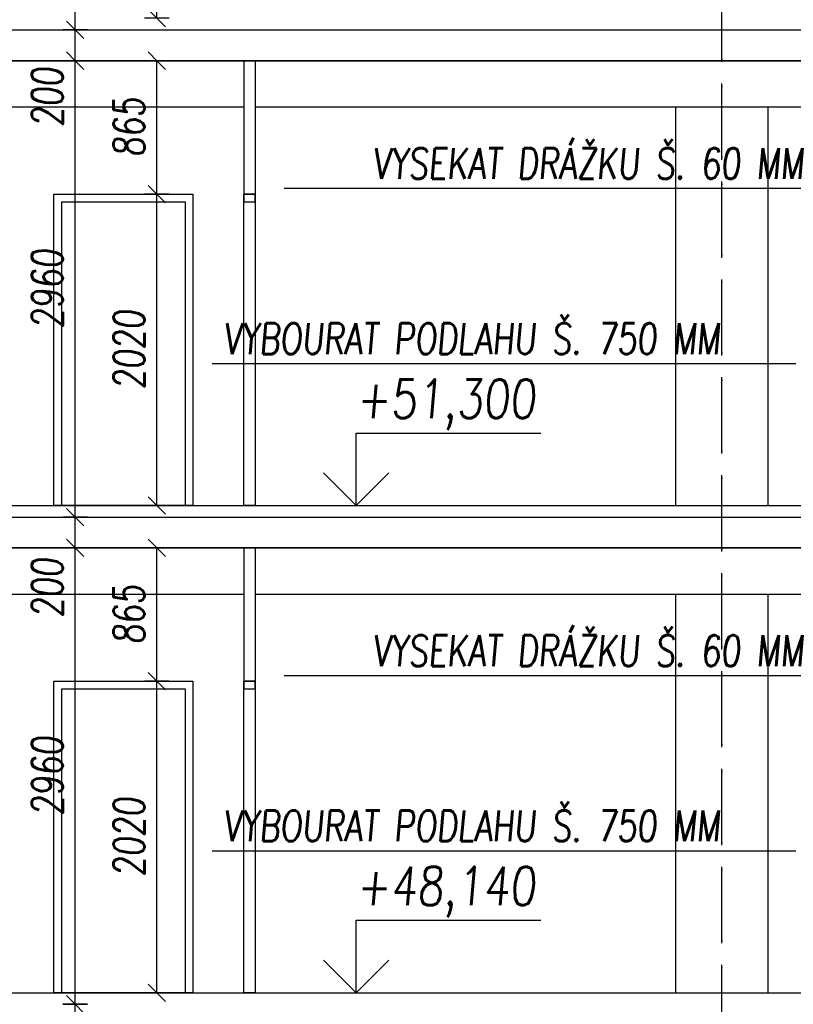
# Model space of a CAD drawing. Header units: millimetres. Extents: x 22267 to 193155, y 329430 to 541733.
# Tile 84 of 89: x 146385 to 151401, y 392595 to 398981. Entities that reach past the tile are written whole.
import ezdxf

# ---------------------------------------------------------------- set-up
doc = ezdxf.new("R2010")
doc.units = ezdxf.units.MM
doc.linetypes.add('ČERCHOVANÁ', pattern=[25.4, 12.7, -6.35, 0, -6.35])
for name, color, linetype in [('BOURÁNÍ PŘÍČEK', 30, 'Continuous'), ('KOTY', 7, 'Continuous'), ('KOTY_100', 7, 'Continuous'), ('KÓTY BP PODLAHA', 255, 'Continuous'), ('KÓTY BP PŘÍČKY', 255, 'Continuous'), ('OSY', 7, 'Continuous'), ('TENKA', 4, 'Continuous'), ('TLUSTA', 2, 'Continuous'), ('ŽB', 1, 'Continuous')]:
    doc.layers.add(name, color=color, linetype=linetype)
doc.styles.add('CS-ROMANS', font='romans.shx', dxfattribs={"width": 0.75, "oblique": 5})
doc.styles.add('CS-ROMANS_100', font='romans.shx', dxfattribs={"width": 0.75, "oblique": 5, "height": 200})
doc.styles.add('ROMANS', font='romans.shx', dxfattribs={"width": 0.75, "oblique": 5, "height": 200})
doc.dimstyles.new('A_KÓTA_100', dxfattribs={"dimtxt": 200, "dimasz": 4, "dimexe": 100, "dimexo": 1500, "dimgap": 80, "dimtad": 1, "dimdec": 0, "dimdsep": 46, "dimtxsty": 'CS-ROMANS_100', "dimblk": 'KOT_CARA20', "dimcen": 90, "dimse1": 1, "dimse2": 1, "dimclrd": 256, "dimclre": 256, "dimclrt": 256, "dimadec": 0, "dimazin": 0, "dimtfac": 1, "dimtdec": 0, "dimtix": 1, "dimtmove": 2, "dimatfit": 3, "dimldrblk": 'OBLIQUE', "dimfxl": 1, "dimfxlon": 1, "dimtolj": 1, "dimarcsym": 0})

# ---------------------------------------------------------------- blocks, each defined once
blk = doc.blocks.new('VÝŠKOVÁ KÓTA 1')
at = {"ltscale": 0.25}
for p, q in [((0, 3.758), (9.586, 3.758)), ((0, 0), (0, 3.758)), ((0, 0), (-1.697, 1.697)), ((0, 0), (1.697, 1.697))]:
    blk.add_line(p, q, dxfattribs=at)
at = {"style": 'ROMANS', "oblique": 5, "width": 0.8}
blk.add_attdef('VÝŠKA', (0, 4.539), '', height=2, dxfattribs=at)
blk = doc.blocks.new('KOT_CARA20')
for p, q in [((0, 20), (0, -20)), ((0, 0), (-14.1, -14.1)), ((0, 0), (14.1, 14.1))]:
    blk.add_line(p, q)
blk = doc.blocks.new('*D3381')
at = {"layer": 'Defpoints', "color": 0, "transparency": 16777216}
for p in [(146743.9, 392595.5), (147088.2, 392595.5), (147072.8, 392395.5)]:
    blk.add_point(p, dxfattribs=at)
at = {"layer": 'KOTY_100', "lineweight": -2, "transparency": 16777216}
blk.add_line((146743.9, 392399.5), (146743.9, 392591.5), dxfattribs=at)
at = {"layer": 'KOTY_100', "lineweight": -2, "transparency": 16777216, "xscale": 4, "yscale": 4, "zscale": 4}
for p, rotation in [((146743.9, 392595.5), 90), ((146743.9, 392395.5), 270)]:
    blk.add_blockref('KOT_CARA20', p, dxfattribs=dict(at, rotation=rotation))
at = {"layer": 'KOTY_100', "transparency": 16777216, "insert": (146563.9, 392144.2), "char_height": 200, "attachment_point": 5, "rotation": 90, "style": 'CS-ROMANS_100'}
blk.add_mtext('\\A1;200', dxfattribs=at)
blk = doc.blocks.new('_OBLIQUE')
at = {"color": 0, "linetype": 'ByBlock', "ltscale": 15}
blk.add_line((-0.5, -0.5), (0.5, 0.5), dxfattribs=at)
blk = doc.blocks.new('*D3382')
at = {"layer": 'Defpoints', "color": 0, "transparency": 16777216}
for p in [(146743.9, 395555.5), (147021.1, 395555.5), (147088.2, 392595.5)]:
    blk.add_point(p, dxfattribs=at)
at = {"layer": 'KOTY_100', "lineweight": -2, "transparency": 16777216}
blk.add_line((146743.9, 392599.5), (146743.9, 395551.5), dxfattribs=at)
at = {"layer": 'KOTY_100', "lineweight": -2, "transparency": 16777216, "xscale": 4, "yscale": 4, "zscale": 4}
for p, rotation in [((146743.9, 395555.5), 90), ((146743.9, 392595.5), 270)]:
    blk.add_blockref('KOT_CARA20', p, dxfattribs=dict(at, rotation=rotation))
at = {"layer": 'KOTY_100', "transparency": 16777216, "insert": (146563.9, 394075.5), "char_height": 200, "attachment_point": 5, "rotation": 90, "style": 'CS-ROMANS_100'}
blk.add_mtext('\\A1;2960', dxfattribs=at)
blk = doc.blocks.new('*D3383')
at = {"layer": 'Defpoints', "color": 0, "transparency": 16777216}
for p in [(146743.9, 395755.5), (147026.2, 395755.5), (147021.1, 395555.5)]:
    blk.add_point(p, dxfattribs=at)
at = {"layer": 'KOTY_100', "lineweight": -2, "transparency": 16777216}
blk.add_line((146743.9, 395559.5), (146743.9, 395751.5), dxfattribs=at)
at = {"layer": 'KOTY_100', "lineweight": -2, "transparency": 16777216, "xscale": 4, "yscale": 4, "zscale": 4}
for p, rotation in [((146743.9, 395755.5), 90), ((146743.9, 395555.5), 270)]:
    blk.add_blockref('KOT_CARA20', p, dxfattribs=dict(at, rotation=rotation))
at = {"layer": 'KOTY_100', "transparency": 16777216, "insert": (146563.9, 395295.9), "char_height": 200, "attachment_point": 5, "rotation": 90, "style": 'CS-ROMANS_100'}
blk.add_mtext('\\A1;200', dxfattribs=at)
blk = doc.blocks.new('*D3384')
at = {"layer": 'Defpoints', "color": 0, "transparency": 16777216}
for p in [(146743.9, 398715.5), (147165.7, 398715.5), (147026.2, 395755.5)]:
    blk.add_point(p, dxfattribs=at)
at = {"layer": 'KOTY_100', "lineweight": -2, "transparency": 16777216}
blk.add_line((146743.9, 395759.5), (146743.9, 398711.5), dxfattribs=at)
at = {"layer": 'KOTY_100', "lineweight": -2, "transparency": 16777216, "xscale": 4, "yscale": 4, "zscale": 4}
for p, rotation in [((146743.9, 398715.5), 90), ((146743.9, 395755.5), 270)]:
    blk.add_blockref('KOT_CARA20', p, dxfattribs=dict(at, rotation=rotation))
at = {"layer": 'KOTY_100', "transparency": 16777216, "insert": (146563.9, 397235.5), "char_height": 200, "attachment_point": 5, "rotation": 90, "style": 'CS-ROMANS_100'}
blk.add_mtext('\\A1;2960', dxfattribs=at)
blk = doc.blocks.new('*D3385')
at = {"layer": 'Defpoints', "color": 0, "transparency": 16777216}
for p in [(146743.9, 398915.5), (147178.6, 398915.5), (147165.7, 398715.5)]:
    blk.add_point(p, dxfattribs=at)
at = {"layer": 'KOTY_100', "lineweight": -2, "transparency": 16777216}
blk.add_line((146743.9, 398719.5), (146743.9, 398911.5), dxfattribs=at)
at = {"layer": 'KOTY_100', "lineweight": -2, "transparency": 16777216, "xscale": 4, "yscale": 4, "zscale": 4}
for p, rotation in [((146743.9, 398915.5), 90), ((146743.9, 398715.5), 270)]:
    blk.add_blockref('KOT_CARA20', p, dxfattribs=dict(at, rotation=rotation))
at = {"layer": 'KOTY_100', "transparency": 16777216, "insert": (146563.9, 398478.8), "char_height": 200, "attachment_point": 5, "rotation": 90, "style": 'CS-ROMANS_100'}
blk.add_mtext('\\A1;200', dxfattribs=at)
blk = doc.blocks.new('*D3386')
at = {"layer": 'Defpoints', "color": 0, "transparency": 16777216}
for p in [(146743.9, 401875.5), (146991.3, 401875.5), (147178.6, 398915.5)]:
    blk.add_point(p, dxfattribs=at)
at = {"layer": 'KOTY_100', "lineweight": -2, "transparency": 16777216}
blk.add_line((146743.9, 398919.5), (146743.9, 401871.5), dxfattribs=at)
at = {"layer": 'KOTY_100', "lineweight": -2, "transparency": 16777216, "xscale": 4, "yscale": 4, "zscale": 4}
for p, rotation in [((146743.9, 401875.5), 90), ((146743.9, 398915.5), 270)]:
    blk.add_blockref('KOT_CARA20', p, dxfattribs=dict(at, rotation=rotation))
at = {"layer": 'KOTY_100', "transparency": 16777216, "insert": (146563.9, 400395.5), "char_height": 200, "attachment_point": 5, "rotation": 90, "style": 'CS-ROMANS_100'}
blk.add_mtext('\\A1;2960', dxfattribs=at)
blk = doc.blocks.new('*D3490')
at = {"layer": 'Defpoints', "color": 0, "transparency": 16777216}
for p in [(147273.6, 394690.5), (147837.4, 394690.5), (147761.9, 392670.5)]:
    blk.add_point(p, dxfattribs=at)
at = {"layer": 'KÓTY BP PŘÍČKY', "lineweight": -2, "transparency": 16777216}
blk.add_line((147273.6, 392674.5), (147273.6, 394686.5), dxfattribs=at)
at = {"layer": 'KÓTY BP PŘÍČKY', "lineweight": -2, "transparency": 16777216, "xscale": 4, "yscale": 4, "zscale": 4}
for p, rotation in [((147273.6, 394690.5), 90), ((147273.6, 392670.5), 270)]:
    blk.add_blockref('KOT_CARA20', p, dxfattribs=dict(at, rotation=rotation))
at = {"layer": 'KÓTY BP PŘÍČKY', "transparency": 16777216, "insert": (147093.6, 393680.5), "char_height": 200, "attachment_point": 5, "rotation": 90, "style": 'CS-ROMANS_100'}
blk.add_mtext('\\A1;2020', dxfattribs=at)
blk = doc.blocks.new('*D3491')
at = {"layer": 'Defpoints', "color": 0, "transparency": 16777216}
for p in [(147273.6, 395555.5), (147552.4, 395555.5), (147837.4, 394690.5)]:
    blk.add_point(p, dxfattribs=at)
at = {"layer": 'KÓTY BP PŘÍČKY', "lineweight": -2, "transparency": 16777216}
blk.add_line((147273.6, 394694.5), (147273.6, 395551.5), dxfattribs=at)
at = {"layer": 'KÓTY BP PŘÍČKY', "lineweight": -2, "transparency": 16777216, "xscale": 4, "yscale": 4, "zscale": 4}
for p, rotation in [((147273.6, 395555.5), 90), ((147273.6, 394690.5), 270)]:
    blk.add_blockref('KOT_CARA20', p, dxfattribs=dict(at, rotation=rotation))
at = {"layer": 'KÓTY BP PŘÍČKY', "transparency": 16777216, "insert": (147093.6, 395123), "char_height": 200, "attachment_point": 5, "rotation": 90, "style": 'CS-ROMANS_100'}
blk.add_mtext('\\A1;865', dxfattribs=at)
blk = doc.blocks.new('*D3492')
at = {"layer": 'Defpoints', "color": 0, "transparency": 16777216}
for p in [(147273.6, 397850.5), (147837.4, 397850.5), (147761.9, 395830.5)]:
    blk.add_point(p, dxfattribs=at)
at = {"layer": 'KÓTY BP PŘÍČKY', "lineweight": -2, "transparency": 16777216}
blk.add_line((147273.6, 395834.5), (147273.6, 397846.5), dxfattribs=at)
at = {"layer": 'KÓTY BP PŘÍČKY', "lineweight": -2, "transparency": 16777216, "xscale": 4, "yscale": 4, "zscale": 4}
for p, rotation in [((147273.6, 397850.5), 90), ((147273.6, 395830.5), 270)]:
    blk.add_blockref('KOT_CARA20', p, dxfattribs=dict(at, rotation=rotation))
at = {"layer": 'KÓTY BP PŘÍČKY', "transparency": 16777216, "insert": (147093.6, 396840.5), "char_height": 200, "attachment_point": 5, "rotation": 90, "style": 'CS-ROMANS_100'}
blk.add_mtext('\\A1;2020', dxfattribs=at)
blk = doc.blocks.new('*D3493')
at = {"layer": 'Defpoints', "color": 0, "transparency": 16777216}
for p in [(147273.6, 398715.5), (147552.4, 398715.5), (147837.4, 397850.5)]:
    blk.add_point(p, dxfattribs=at)
at = {"layer": 'KÓTY BP PŘÍČKY', "lineweight": -2, "transparency": 16777216}
blk.add_line((147273.6, 397854.5), (147273.6, 398711.5), dxfattribs=at)
at = {"layer": 'KÓTY BP PŘÍČKY', "lineweight": -2, "transparency": 16777216, "xscale": 4, "yscale": 4, "zscale": 4}
for p, rotation in [((147273.6, 398715.5), 90), ((147273.6, 397850.5), 270)]:
    blk.add_blockref('KOT_CARA20', p, dxfattribs=dict(at, rotation=rotation))
at = {"layer": 'KÓTY BP PŘÍČKY', "transparency": 16777216, "insert": (147093.6, 398283), "char_height": 200, "attachment_point": 5, "rotation": 90, "style": 'CS-ROMANS_100'}
blk.add_mtext('\\A1;865', dxfattribs=at)
blk = doc.blocks.new('*D3494')
at = {"layer": 'Defpoints', "color": 0, "transparency": 16777216}
for p in [(147273.6, 401010.5), (147837.4, 401010.5), (147761.9, 398990.5)]:
    blk.add_point(p, dxfattribs=at)
at = {"layer": 'KÓTY BP PŘÍČKY', "lineweight": -2, "transparency": 16777216}
blk.add_line((147273.6, 398994.5), (147273.6, 401006.5), dxfattribs=at)
at = {"layer": 'KÓTY BP PŘÍČKY', "lineweight": -2, "transparency": 16777216, "xscale": 4, "yscale": 4, "zscale": 4}
for p, rotation in [((147273.6, 401010.5), 90), ((147273.6, 398990.5), 270)]:
    blk.add_blockref('KOT_CARA20', p, dxfattribs=dict(at, rotation=rotation))
at = {"layer": 'KÓTY BP PŘÍČKY', "transparency": 16777216, "insert": (147093.6, 400000.5), "char_height": 200, "attachment_point": 5, "rotation": 90, "style": 'CS-ROMANS_100'}
blk.add_mtext('\\A1;2020', dxfattribs=at)

msp = doc.modelspace()

# ---------------------------------------------------------------- linework, layer by layer
at = {"layer": 'BOURÁNÍ PŘÍČEK'}
for points in [[(147837.4, 398715.5), (147837.4, 397850.5)], [(147912.4, 398715.5), (147912.4, 397850.5)], [(147837.4, 395555.5), (147837.4, 394690.5)], [(147912.4, 395555.5), (147912.4, 394690.5)]]:
    msp.add_lwpolyline(points, dxfattribs=at)
for points in [[(147507.4, 395830.5), (146607.4, 395830.5), (146607.4, 397850.5), (147507.4, 397850.5)], [(146607.4, 397850.5), (147507.4, 397850.5), (147507.4, 395830.5), (146607.4, 395830.5)], [(147912.4, 397850.5), (147837.4, 397850.5), (147837.4, 397800.5), (147912.4, 397800.5)], [(147912.4, 395830.5), (147837.4, 395830.5), (147837.4, 397850.5), (147912.4, 397850.5)], [(147837.4, 397850.5), (147912.4, 397850.5), (147912.4, 395830.5), (147837.4, 395830.5)], [(147457.4, 395830.5), (146657.4, 395830.5), (146657.4, 397800.5), (147457.4, 397800.5)], [(147507.4, 392670.5), (146607.4, 392670.5), (146607.4, 394690.5), (147507.4, 394690.5)], [(146607.4, 394690.5), (147507.4, 394690.5), (147507.4, 392670.5), (146607.4, 392670.5)], [(147912.4, 394690.5), (147837.4, 394690.5), (147837.4, 394640.5), (147912.4, 394640.5)], [(147912.4, 392670.5), (147837.4, 392670.5), (147837.4, 394690.5), (147912.4, 394690.5)], [(147837.4, 394690.5), (147912.4, 394690.5), (147912.4, 392670.5), (147837.4, 392670.5)], [(147457.4, 392670.5), (146657.4, 392670.5), (146657.4, 394640.5), (147457.4, 394640.5)]]:
    msp.add_lwpolyline(points, close=True, dxfattribs=at)
at = {"layer": 'KOTY', "linetype": 'ByBlock'}
for p, q in [((148243.2, 395830.5), (149560.3, 395830.5)), ((148243.2, 392670.5), (149560.3, 392670.5))]:
    msp.add_line(p, q, dxfattribs=at)
at = {"layer": 'KÓTY BP PODLAHA'}
for p, q in [((148099.2, 397887.7), (151900.1, 397887.7)), ((147632.4, 396751.6), (151418.4, 396751.6)), ((148099.2, 394727.7), (151900.1, 394727.7)), ((147632.4, 393591.6), (151418.4, 393591.6))]:
    msp.add_line(p, q, dxfattribs=at)
at = {"layer": 'OSY', "linetype": 'ČERCHOVANÁ', "ltscale": 25}
for points in [[(150937.4, 339185.5), (150937.4, 408305.5)], [(150937.4, 331387.3), (150937.4, 408305.5)]]:
    msp.add_lwpolyline(points, dxfattribs=at)
at = {"layer": 'TENKA'}
for points in [[(146137.4, 398915.5), (152737.4, 398915.5)], [(147912.4, 398415.5), (152737.4, 398415.5), (152737.4, 398715.5), (146137.4, 398715.5), (146137.4, 398415.5), (147837.4, 398415.5)], [(150637.4, 398415.5), (150637.4, 395830.5)], [(151237.4, 395830.5), (151237.4, 398415.5)], [(146137.4, 395755.5), (152737.4, 395755.5)], [(147912.4, 395255.5), (152737.4, 395255.5), (152737.4, 395555.5), (146137.4, 395555.5), (146137.4, 395255.5), (147837.4, 395255.5)], [(150637.4, 395255.5), (150637.4, 392670.5)], [(151237.4, 392670.5), (151237.4, 395255.5)]]:
    msp.add_lwpolyline(points, dxfattribs=at)
at = {"layer": 'TLUSTA'}
for points in [[(146137.4, 398715.5), (152737.4, 398715.5)], [(146137.4, 395830.5), (152737.4, 395830.5)], [(146137.4, 395555.5), (152737.4, 395555.5)], [(146137.4, 392670.5), (152737.4, 392670.5)]]:
    msp.add_lwpolyline(points, dxfattribs=at)
at = {"layer": 'ŽB'}
for points in [[(146137.4, 398915.5), (152737.4, 398915.5), (152737.4, 398715.5), (146137.4, 398715.5)], [(146137.4, 395755.5), (152737.4, 395755.5), (152737.4, 395555.5), (146137.4, 395555.5)]]:
    msp.add_lwpolyline(points, close=True, dxfattribs=at)

# ---------------------------------------------------------------- block references
at = {"layer": 'KOTY', "xscale": 125, "yscale": 125, "zscale": 125}
for p, values in [((148566.1, 395830.5), {'VÝŠKA': '+51,300'}), ((148566.1, 392670.5), {'VÝŠKA': '+48,140'})]:
    msp.add_blockref('VÝŠKOVÁ KÓTA 1', p, dxfattribs=at).add_auto_attribs(values)

# ---------------------------------------------------------------- texts
at = {"layer": 'KÓTY BP PODLAHA', "ltscale": 15, "style": 'CS-ROMANS', "oblique": 5, "width": 0.75}
for s, p in [('VYSEKAT DRÁŽKU Š. 60 MM', (148673.3, 397948.6)), ('VYBOURAT PODLAHU Š. 750 MM ', (147705.9, 396812.6)), ('VYSEKAT DRÁŽKU Š. 60 MM', (148673.3, 394788.6)), ('VYBOURAT PODLAHU Š. 750 MM ', (147705.9, 393652.6))]:
    msp.add_text(s, height=200, dxfattribs=at).set_placement(p)

# ---------------------------------------------------------------- dimensions: what is measured, and where the dimension line sits
at = {"layer": 'KOTY_100'}
for base, p1, p2, picture, middle in [((146743.9, 401875.5), (147178.6, 398915.5), (146991.3, 401875.5), '*D3386', (146563.9, 400395.5)), ((146743.9, 398715.5), (147026.2, 395755.5), (147165.7, 398715.5), '*D3384', (146563.9, 397235.5)), ((146743.9, 395555.5), (147088.2, 392595.5), (147021.1, 395555.5), '*D3382', (146563.9, 394075.5))]:
    dim = msp.add_linear_dim(base=base, p1=p1, p2=p2, angle=90, dimstyle='A_KÓTA_100', dxfattribs=at)
    dim.commit()
    dim.dimension.update_dxf_attribs({"geometry": picture, "text_midpoint": middle})
for base, p1, p2, picture, middle in [((146743.9, 398915.5), (147165.7, 398715.5), (147178.6, 398915.5), '*D3385', (146563.9, 398478.8)), ((146743.9, 395755.5), (147021.1, 395555.5), (147026.2, 395755.5), '*D3383', (146563.9, 395295.9)), ((146743.9, 392595.5), (147072.8, 392395.5), (147088.2, 392595.5), '*D3381', (146563.9, 392144.2))]:
    dim = msp.add_linear_dim(base=base, p1=p1, p2=p2, angle=90, dimstyle='A_KÓTA_100', dxfattribs=at)
    dim.commit()
    dim.dimension.update_dxf_attribs({"geometry": picture, "text_midpoint": middle, "dimtype": 160})
at = {"layer": 'KÓTY BP PŘÍČKY'}
for base, p1, p2, picture, middle in [((147273.6, 401010.5), (147761.9, 398990.5), (147837.4, 401010.5), '*D3494', (147093.6, 400000.5)), ((147273.6, 398715.5), (147837.4, 397850.5), (147552.4, 398715.5), '*D3493', (147093.6, 398283)), ((147273.6, 397850.5), (147761.9, 395830.5), (147837.4, 397850.5), '*D3492', (147093.6, 396840.5)), ((147273.6, 395555.5), (147837.4, 394690.5), (147552.4, 395555.5), '*D3491', (147093.6, 395123)), ((147273.6, 394690.5), (147761.9, 392670.5), (147837.4, 394690.5), '*D3490', (147093.6, 393680.5))]:
    dim = msp.add_linear_dim(base=base, p1=p1, p2=p2, angle=90, dimstyle='A_KÓTA_100', dxfattribs=at)
    dim.commit()
    dim.dimension.update_dxf_attribs({"geometry": picture, "text_midpoint": middle})

doc.saveas('drawing.dxf')
